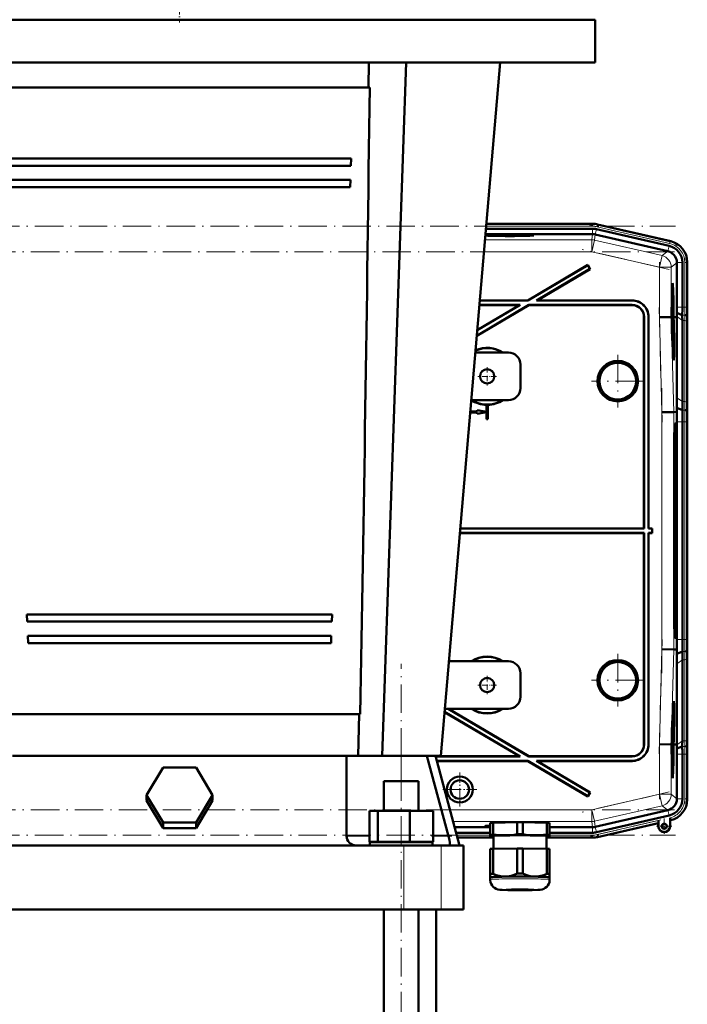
# Model space of a CAD drawing. Extents: x -2065 to 2446, y -2159 to 856.
# Tile 55 of 57: x 1769 to 2050, y -41 to 374. Entities that reach past the tile are written whole.
import ezdxf

# ---------------------------------------------------------------- set-up
doc = ezdxf.new("R2010")
doc.units = 0
doc.linetypes.add('DASHDOT', pattern=[18.5, 12, -3, 0.5, -3])

msp = doc.modelspace()

# ---------------------------------------------------------------- linework, layer by layer
at = {"color": 7, "linetype": 'DASHDOT', "lineweight": 18, "ltscale": 0.359999}
msp.add_line((1836.17, 386.86), (1836.17, 372.46), dxfattribs=at)
at = {"color": 7, "lineweight": 50}
for p, q in [((1661.17, 373.66), (1836.17, 373.66)), ((1836.17, 373.66), (2011.17, 373.66)), ((2011.17, 373.66), (2011.17, 355.66)), ((1661.17, 355.66), (1836.17, 355.66)), ((1836.17, 355.66), (2011.17, 355.66)), ((1915.82, 355.66), (1915.69, 345.16)), ((1921.44, 63.66), (1931.59, 355.66)), ((1946.17, 63.66), (1971.17, 355.66)), ((1756.12, 345.16), (1916.22, 345.16)), ((1763.9, 315.16), (1908.45, 315.16)), ((1908.33, 312.16), (1908.45, 315.16)), ((1764.02, 312.16), (1908.33, 312.16)), ((1764.27, 306.16), (1908.08, 306.16)), ((1764.4, 303.16), (1907.95, 303.16)), ((1907.95, 303.16), (1908.08, 306.16)), ((1965.35, 287.71), (1989.83, 287.71)), ((2010.1, 287.71), (1989.83, 287.71)), ((2012.18, 287.48), (2042.95, 280.37)), ((2012.18, 287.48), (2042.76, 280.42)), ((2010.09, 283.35), (1964.98, 283.35)), ((1965.18, 285.65), (2010.1, 285.65)), ((2011.22, 283.22), (2041.69, 276.19)), ((2011.72, 285.47), (2042.29, 278.41)), ((2041.77, 276.17), (2041.69, 276.19)), ((2008.05, 270.39), (1982.74, 255.46)), ((2008.03, 270.3), (1982.76, 255.39)), ((2008.03, 270.3), (2008.05, 270.39)), ((2008.03, 270.3), (2008.97, 268.7)), ((2008.05, 270.39), (2009.07, 268.67)), ((2045.56, 271.32), (2045.56, 271.41)), ((2045.56, 271.32), (2045.56, 252.61)), ((2047.86, 271.41), (2047.86, 252.61)), ((2049.92, 271.61), (2049.92, 252.61)), ((2049.92, 271.41), (2049.92, 252.61)), ((2008.97, 268.7), (1986.42, 255.39)), ((2009.07, 268.67), (1986.67, 255.46)), ((2008.97, 268.7), (2009.07, 268.67)), ((2043.76, 260.9), (2043.57, 260.95)), ((1983.28, 253.46), (1961.31, 240.51)), ((1983.26, 253.53), (1961.32, 240.59)), ((1979.6, 253.53), (1961.51, 242.87)), ((1979.35, 253.46), (1961.52, 242.95)), ((1979.35, 253.46), (1962.42, 253.46)), ((1979.6, 253.53), (1962.43, 253.53)), ((1962.59, 255.46), (1982.74, 255.46)), ((1962.59, 255.39), (1982.76, 255.39)), ((1979.35, 253.46), (1979.6, 253.53)), ((1982.76, 255.39), (1982.74, 255.46)), ((2026.75, 253.53), (1983.26, 253.53)), ((1983.28, 253.46), (1983.26, 253.53)), ((2026.68, 253.46), (1983.28, 253.46)), ((1986.42, 255.39), (1986.67, 255.46)), ((1986.42, 255.39), (2026.61, 255.39)), ((1986.67, 255.46), (2026.68, 255.46)), ((2043.55, 253.44), (2043.5, 253.44)), ((2043.56, 255.02), (2043.51, 255.02)), ((2043.52, 253.04), (2043.52, 252.55)), ((2043.58, 253.13), (2043.56, 255.02)), ((2043.56, 255.02), (2043.57, 255.02)), ((2043.57, 255.02), (2043.6, 252.5)), ((2043.54, 249.68), (2043.43, 249.68)), ((2043.59, 249.64), (2043.43, 249.63)), ((2043.52, 249.4), (2043.43, 249.4)), ((2043.52, 248.99), (2043.43, 248.99)), ((2043.51, 250.81), (2043.44, 250.81)), ((2043.53, 251.91), (2043.45, 251.91)), ((2043.52, 252.55), (2043.46, 252.55)), ((2043.59, 252.5), (2043.46, 252.5)), ((2043.57, 252.11), (2043.46, 252.1)), ((2043.54, 249.68), (2043.51, 250.81)), ((2043.59, 252.55), (2043.52, 252.55)), ((2043.52, 250.83), (2043.54, 250.18)), ((2043.55, 250.69), (2043.52, 250.69)), ((2043.55, 250.62), (2043.52, 250.62)), ((2043.56, 250.57), (2043.52, 250.57)), ((2043.52, 249.4), (2043.63, 248.32)), ((2043.52, 248.99), (2043.52, 249.4)), ((2043.64, 247.91), (2043.52, 248.99)), ((2043.54, 250.18), (2043.54, 249.68)), ((2043.59, 250.13), (2043.54, 250.13)), ((2043.55, 250.62), (2043.55, 250.69)), ((2043.56, 250.57), (2043.55, 250.62)), ((2043.56, 250.89), (2043.56, 250.57)), ((2043.6, 250.85), (2043.56, 250.85)), ((2043.59, 250.13), (2043.6, 250.85)), ((2043.59, 249.64), (2043.59, 250.13)), ((2047.84, 249.29), (2045.55, 250.24)), ((2049.9, 248.46), (2049.87, 248.89)), ((2031.67, 159.46), (2031.67, 248.47)), ((2031.74, 159.39), (2031.74, 248.54)), ((2033.6, 248.4), (2033.6, 159.39)), ((2033.67, 248.47), (2033.67, 159.46)), ((2038.18, 248.36), (2043.18, 248.43)), ((2043.18, 248.43), (2043.26, 248.43)), ((2043.26, 248.45), (2043.26, 248.43)), ((2043.34, 248.45), (2043.26, 248.45)), ((2043.28, 248.43), (2043.34, 248.43)), ((2043.28, 248.43), (2043.34, 248.43)), ((2043.34, 248.43), (2043.37, 246.98)), ((2043.42, 246.98), (2043.37, 246.98)), ((2043.37, 246.98), (2043.42, 246.98)), ((2043.38, 248.45), (2043.43, 248.45)), ((2043.42, 246.98), (2043.38, 248.43)), ((2043.38, 248.43), (2043.43, 248.43)), ((2043.38, 248.43), (2043.43, 248.43)), ((2043.4, 245.96), (2043.44, 245.96)), ((2043.44, 245.96), (2043.4, 245.96)), ((2043.43, 248.43), (2043.47, 246.47)), ((2043.64, 247.91), (2043.44, 247.91)), ((2043.6, 247.66), (2043.44, 247.66)), ((2043.54, 247.46), (2043.45, 247.46)), ((2043.56, 245.63), (2043.5, 245.63)), ((2043.61, 245.24), (2043.51, 245.24)), ((2043.63, 245.19), (2043.51, 245.19)), ((2043.65, 244.65), (2043.53, 244.65)), ((2043.54, 247.46), (2043.55, 247.46)), ((2043.56, 245.63), (2043.54, 247.46)), ((2043.55, 247.46), (2043.56, 246.04)), ((2043.58, 246.53), (2043.56, 246.53)), ((2043.56, 246.04), (2043.59, 245.84)), ((2043.61, 245.24), (2043.56, 245.63)), ((2043.64, 246.39), (2043.59, 246.39)), ((2043.61, 245.73), (2043.61, 245.24)), ((2043.63, 245.68), (2043.61, 245.68)), ((2043.63, 248.32), (2043.64, 247.91)), ((2043.63, 245.68), (2043.64, 246.39)), ((2043.63, 245.19), (2043.63, 245.68)), ((2043.67, 242.76), (2043.65, 244.65)), ((2043.65, 244.65), (2043.66, 244.65)), ((2043.66, 244.65), (2043.69, 242.13)), ((2044.13, 248.45), (2044.09, 248.45)), ((2044.09, 248.44), (2044.13, 248.44)), ((2044.09, 248.43), (2044.13, 248.43)), ((2044.14, 246.48), (2044.09, 248.43)), ((2044.13, 248.45), (2044.13, 248.44)), ((2044.13, 248.43), (2044.19, 246.48)), ((2044.18, 248.44), (2044.34, 248.45)), ((2044.18, 248.45), (2044.55, 248.45)), ((2044.18, 248.43), (2044.34, 248.43)), ((2044.23, 246.48), (2044.18, 248.43)), ((2044.34, 248.43), (2044.34, 248.45)), ((2044.55, 248.45), (2045.51, 248.46)), ((2045.51, 248.46), (2045.52, 248.61)), ((2045.51, 214.47), (2045.51, 248.46)), ((2047.86, 246.95), (2047.86, 212.81)), ((2049.92, 245.53), (2049.92, 211.39)), ((2049.92, 245.53), (2049.92, 211.39)), ((2043.59, 244.6), (2043.53, 244.6)), ((2043.58, 242.95), (2043.57, 243.41)), ((2043.64, 243.07), (2043.59, 243.07)), ((2043.61, 242.67), (2043.61, 242.18)), ((2043.68, 242.18), (2043.61, 242.18)), ((2043.69, 242.13), (2043.61, 242.13)), ((2043.63, 241.59), (2043.69, 241.59)), ((2043.7, 241.04), (2043.65, 241.04)), ((2043.69, 241.59), (2043.7, 241.04)), ((2043.68, 240.31), (2043.7, 240.01)), ((2043.7, 240.01), (2043.71, 239.56)), ((1974.67, 233.46), (1960.71, 233.46)), ((1979.67, 228.46), (1979.67, 218.46)), ((2044.19, 232.1), (2043.99, 232.05)), ((1959, 213.46), (1974.67, 213.46)), ((1965.42, 211.47), (1965.44, 211.48)), ((1965.44, 208.48), (1965.44, 211.48)), ((1965.91, 211.48), (1965.91, 205.48)), ((1965.91, 211.48), (1965.92, 211.47)), ((1961.44, 208.23), (1958.55, 208.23)), ((1961.42, 208.21), (1958.55, 208.21)), ((1958.59, 208.71), (1961.42, 208.71)), ((1958.59, 208.7), (1961.44, 208.7)), ((1961.42, 208.71), (1961.42, 209.21)), ((1961.42, 209.21), (1965.42, 208.5)), ((1961.44, 209.19), (1961.42, 209.21)), ((1961.44, 208.7), (1961.42, 208.71)), ((1965.42, 208.43), (1961.42, 207.71)), ((1961.42, 208.21), (1961.44, 208.23)), ((1961.42, 207.71), (1961.42, 208.21)), ((1961.44, 207.74), (1961.42, 207.71)), ((1961.44, 209.19), (1965.44, 208.48)), ((1961.44, 208.7), (1961.44, 209.19)), ((1965.44, 208.45), (1961.44, 207.74)), ((1961.44, 207.74), (1961.44, 208.23)), ((1965.42, 208.5), (1965.42, 211.47)), ((1965.44, 208.48), (1965.42, 208.5)), ((1965.42, 208.43), (1965.44, 208.45)), ((1965.42, 205.46), (1965.42, 208.43)), ((1965.44, 205.48), (1965.44, 208.45)), ((1965.92, 211.47), (1965.92, 205.46)), ((2039.23, 208.38), (2044.23, 208.44)), ((2045.58, 208.46), (2044.23, 208.44)), ((2047.89, 209.29), (2045.55, 210.26)), ((2045.58, 208.46), (2045.55, 210.26)), ((2049.95, 208.46), (2049.91, 208.89)), ((1965.44, 205.48), (1965.42, 205.46)), ((1965.92, 205.46), (1965.42, 205.46)), ((1965.91, 205.48), (1965.44, 205.48)), ((1965.91, 205.48), (1965.92, 205.46)), ((2044.69, 203.65), (2045.13, 203.65)), ((2045.56, 112.61), (2045.56, 204.32)), ((2047.86, 204.32), (2047.86, 112.61)), ((2049.92, 112.61), (2049.92, 204.32)), ((2049.92, 204.32), (2049.92, 112.61)), ((2044.52, 201.47), (2044.63, 201.47)), ((2044.64, 201.47), (2044.53, 201.58)), ((2044.42, 123.46), (2044.42, 193.46)), ((2044.84, 193.46), (2044.84, 123.46)), ((2045.4, 193.46), (2045.4, 123.46)), ((2031.67, 159.46), (1954.37, 159.46)), ((2031.74, 159.39), (1954.37, 159.39)), ((2031.74, 159.39), (2031.67, 159.46)), ((2033.67, 159.46), (2033.6, 159.39)), ((2035.1, 159.39), (2033.6, 159.39)), ((2035.17, 159.46), (2033.67, 159.46)), ((2035.1, 159.39), (2035.17, 159.46)), ((2035.1, 157.53), (2035.1, 159.39)), ((2035.17, 157.46), (2035.17, 159.46)), ((1954.2, 157.46), (2031.67, 157.46)), ((1954.21, 157.53), (2031.74, 157.53)), ((2031.74, 157.53), (2031.67, 157.46)), ((2031.67, 157.46), (2031.67, 68.46)), ((2031.74, 157.53), (2031.74, 68.39)), ((2033.6, 68.53), (2033.6, 157.53)), ((2033.67, 157.46), (2033.6, 157.53)), ((2033.6, 157.53), (2035.1, 157.53)), ((2033.67, 68.46), (2033.67, 157.46)), ((2033.67, 157.46), (2035.17, 157.46)), ((2035.1, 157.53), (2035.17, 157.46)), ((1771.9, 123.16), (1772.03, 120.16)), ((1771.9, 123.16), (1900.45, 123.16)), ((1900.32, 120.16), (1900.45, 123.16)), ((1772.03, 120.16), (1900.32, 120.16)), ((1772.28, 114.16), (1772.4, 111.16)), ((1772.28, 114.16), (1900.07, 114.16)), ((1899.94, 111.16), (1900.07, 114.16)), ((2044.63, 115.45), (2044.52, 115.45)), ((2044.64, 115.46), (2044.53, 115.34)), ((2045.13, 113.28), (2044.69, 113.28)), ((1772.4, 111.16), (1899.94, 111.16)), ((2039.23, 108.55), (2044.23, 108.48)), ((2045.58, 108.46), (2044.23, 108.48)), ((2045.55, 106.66), (2045.58, 108.46)), ((2049.91, 108.03), (2049.95, 108.46)), ((2045.55, 106.66), (2047.89, 107.63)), ((2047.86, 69.98), (2047.86, 104.12)), ((2049.92, 71.39), (2049.92, 105.53)), ((2049.92, 71.39), (2049.92, 105.53)), ((1974.67, 103.46), (1949.58, 103.46)), ((2045.51, 68.47), (2045.51, 102.46)), ((1979.67, 98.46), (1979.67, 88.46)), ((1947.87, 83.46), (1974.67, 83.46)), ((1949.23, 83.46), (1983.26, 63.39)), ((1949.37, 83.46), (1983.28, 63.46)), ((2044.19, 84.83), (2043.99, 84.88)), ((1760.1, 81.16), (1912.25, 81.16)), ((1911.74, 81.16), (1911.43, 63.66)), ((1947.75, 82.1), (1979.35, 63.46)), ((1947.76, 82.17), (1979.6, 63.39)), ((2043.63, 74.72), (2043.6, 74.72)), ((2043.62, 74.65), (2043.6, 74.65)), ((2043.62, 74.65), (2043.63, 74.72)), ((2043.64, 74.6), (2043.62, 74.65)), ((2043.64, 75.41), (2043.64, 75.75)), ((2043.64, 75.55), (2043.64, 75.41)), ((2043.64, 74.92), (2043.64, 74.6)), ((2043.68, 74.88), (2043.64, 74.88)), ((2043.65, 74.16), (2043.68, 74.88)), ((2043.7, 76.53), (2043.67, 76.53)), ((2043.69, 76.58), (2043.68, 76.78)), ((2043.69, 76.58), (2043.68, 76.58)), ((2043.71, 77.37), (2043.7, 76.53)), ((2043.4, 70.96), (2043.44, 70.96)), ((2043.44, 70.96), (2043.4, 70.96)), ((2043.56, 71.49), (2043.5, 71.49)), ((2043.62, 71.69), (2043.51, 71.69)), ((2043.66, 71.94), (2043.52, 71.94)), ((2043.54, 69.66), (2043.56, 71.49)), ((2043.57, 73.02), (2043.55, 73.02)), ((2043.57, 73.43), (2043.56, 73.43)), ((2043.57, 71.49), (2043.56, 70.07)), ((2043.56, 71.49), (2043.57, 71.49)), ((2043.58, 70.56), (2043.56, 70.56)), ((2043.6, 73.71), (2043.57, 73.71)), ((2043.57, 73.43), (2043.57, 73.67)), ((2043.65, 73.66), (2043.57, 73.67)), ((2043.57, 73.43), (2043.66, 72.34)), ((2043.57, 73.02), (2043.57, 73.43)), ((2043.66, 71.94), (2043.57, 73.02)), ((2043.57, 71.69), (2043.57, 71.94)), ((2043.64, 74.6), (2043.6, 74.6)), ((2043.61, 74.21), (2043.6, 73.71)), ((2043.65, 74.16), (2043.61, 74.16)), ((2043.65, 73.66), (2043.65, 74.16)), ((2043.66, 72.34), (2043.66, 71.94)), ((2038.18, 68.56), (2043.18, 68.5)), ((2043.18, 68.5), (2043.34, 68.49)), ((2043.37, 69.94), (2043.34, 68.49)), ((2043.42, 69.94), (2043.37, 69.94)), ((2043.37, 69.94), (2043.42, 69.94)), ((2043.38, 68.49), (2043.42, 69.94)), ((2043.43, 68.49), (2043.38, 68.49)), ((2043.47, 70.46), (2043.43, 68.49)), ((2043.62, 68.68), (2043.43, 68.68)), ((2043.56, 68.63), (2043.43, 68.63)), ((2043.52, 67.44), (2043.43, 67.44)), ((2043.59, 69.27), (2043.44, 69.27)), ((2043.61, 69.22), (2043.44, 69.22)), ((2043.54, 69.66), (2043.45, 69.67)), ((2043.58, 67.1), (2043.53, 67.1)), ((2043.59, 69.27), (2043.54, 69.66)), ((2043.54, 66.7), (2043.54, 66.21)), ((2043.56, 70.07), (2043.58, 69.87)), ((2043.64, 70.42), (2043.59, 70.42)), ((2043.6, 69.76), (2043.59, 69.27)), ((2043.61, 69.71), (2043.59, 69.71)), ((2043.6, 66.79), (2043.62, 68.68)), ((2043.61, 69.71), (2043.64, 70.42)), ((2043.61, 69.22), (2043.61, 69.71)), ((2043.63, 68.68), (2043.61, 66.16)), ((2043.62, 68.68), (2043.63, 68.68)), ((2044.09, 68.48), (2044.14, 70.45)), ((2044.13, 68.48), (2044.09, 68.48)), ((2044.19, 70.45), (2044.13, 68.48)), ((2044.18, 68.48), (2044.23, 70.45)), ((2044.18, 68.48), (2044.55, 68.48)), ((2044.55, 68.48), (2045.51, 68.47)), ((2045.52, 68.32), (2045.51, 68.47)), ((2045.55, 66.68), (2047.84, 67.63)), ((2049.87, 68.03), (2049.9, 68.46)), ((1765.83, 63.66), (1906.51, 63.66)), ((1906.51, 63.66), (1929.51, 63.66)), ((1906.51, 29.86), (1906.51, 63.66)), ((1929.51, 63.66), (1940.25, 63.66)), ((1940.25, 63.66), (1949.41, 29.86)), ((1940.25, 63.66), (1943.89, 63.66)), ((1946.17, 63.66), (1943.89, 63.66)), ((1954, 25.96), (1943.89, 63.66)), ((1979.35, 63.46), (1943.95, 63.46)), ((1979.6, 63.39), (1943.97, 63.39)), ((1979.6, 63.39), (1979.35, 63.46)), ((1983.26, 63.39), (1983.28, 63.46)), ((2026.75, 63.39), (1983.26, 63.39)), ((2026.68, 63.46), (1983.28, 63.46)), ((2043.54, 66.21), (2043.44, 66.21)), ((2043.61, 66.16), (2043.44, 66.16)), ((2043.5, 65.61), (2043.45, 65.62)), ((2043.5, 64.8), (2043.46, 64.8)), ((2043.57, 63.76), (2043.47, 63.76)), ((2043.49, 62.83), (2043.56, 63.59)), ((2043.5, 65.61), (2043.61, 65.61)), ((2043.5, 64.8), (2043.5, 65.61)), ((2043.56, 63.95), (2043.5, 64.8)), ((2043.59, 63.47), (2043.5, 62.49)), ((2043.5, 62.45), (2043.58, 62.45)), ((2043.52, 65.07), (2043.59, 64.04)), ((2043.6, 65.07), (2043.52, 65.07)), ((2043.6, 66.21), (2043.54, 66.21)), ((2043.57, 63.76), (2043.56, 63.95)), ((2043.56, 63.59), (2043.57, 63.76)), ((2043.58, 62.45), (2043.57, 61.91)), ((2043.59, 64.04), (2043.59, 63.47)), ((2043.61, 65.61), (2043.6, 65.07)), ((2045.56, 45.61), (2045.56, 64.32)), ((2047.86, 45.52), (2047.86, 64.32)), ((2049.92, 45.32), (2049.92, 64.32)), ((2049.92, 45.52), (2049.92, 64.32)), ((1822.32, 47.14), (1829.24, 58.73)), ((1829.24, 58.73), (1843.1, 58.73)), ((1843.1, 58.73), (1850.03, 47.14)), ((1944.47, 61.53), (1982.76, 61.53)), ((1944.48, 61.46), (1982.74, 61.46)), ((1982.74, 61.46), (1982.76, 61.53)), ((1982.74, 61.46), (2008.05, 46.53)), ((1982.76, 61.53), (2008.03, 46.63)), ((1986.67, 61.46), (1986.42, 61.53)), ((1986.42, 61.53), (2026.61, 61.53)), ((1986.42, 61.53), (2008.97, 48.23)), ((1986.67, 61.46), (2026.68, 61.46)), ((1986.67, 61.46), (2009.07, 48.26)), ((2043.57, 61.91), (2043.51, 61.91)), ((2043.76, 56.03), (2043.57, 55.98)), ((1922.21, 52.96), (1929.51, 52.96)), ((1922.21, 40.46), (1922.21, 52.96)), ((1929.51, 52.96), (1936.81, 52.96)), ((1936.81, 40.46), (1936.81, 52.96)), ((1829.24, 35.55), (1822.32, 47.14)), ((1822.32, 44.81), (1822.32, 47.14)), ((1850.03, 47.14), (1843.1, 35.55)), ((1850.03, 44.81), (1850.03, 47.14)), ((2008.97, 48.23), (2008.03, 46.63)), ((2008.03, 46.63), (2008.05, 46.53)), ((2009.07, 48.26), (2008.05, 46.53)), ((2008.97, 48.23), (2009.07, 48.26)), ((1829.24, 33.22), (1822.32, 44.81)), ((1850.03, 44.81), (1843.1, 33.22)), ((2045.56, 45.61), (2045.56, 45.52)), ((1916.13, 40.46), (1919.71, 40.46)), ((1916.13, 27.46), (1916.13, 40.46)), ((1919.71, 40.46), (1933.1, 40.46)), ((1919.71, 27.46), (1919.71, 40.46)), ((1933.1, 40.46), (1942.9, 40.46)), ((1933.1, 27.46), (1933.1, 40.46)), ((1942.9, 27.46), (1942.9, 40.46)), ((2041.69, 40.74), (2011.22, 33.7)), ((2011.72, 31.46), (2042.29, 38.52)), ((2041.77, 40.76), (2041.69, 40.74)), ((2042.69, 37.56), (2042.69, 37.18)), ((2042.69, 34.01), (2042.69, 37.56)), ((1843.1, 35.55), (1829.24, 35.55)), ((1829.24, 33.22), (1829.24, 35.55)), ((1843.1, 33.22), (1829.24, 33.22)), ((1843.1, 33.22), (1843.1, 35.55)), ((1951.96, 33.58), (1966.99, 33.58)), ((1966.99, 30.4), (1966.99, 35.45)), ((1968.18, 35.5), (1978.31, 35.66)), ((1968.18, 30.45), (1968.18, 35.5)), ((1978.31, 30.61), (1978.31, 35.66)), ((1980.68, 35.66), (1990.81, 35.5)), ((1980.68, 30.61), (1980.68, 35.66)), ((1990.81, 30.45), (1990.81, 35.5)), ((1991.99, 30.4), (1991.99, 35.45)), ((1991.99, 33.58), (2010.09, 33.58)), ((2012.18, 29.45), (2037.75, 35.35)), ((2012.18, 29.45), (2037.76, 35.35)), ((2037.75, 34.01), (2037.75, 35.35)), ((2037.76, 35.35), (2037.79, 35.4)), ((2037.82, 36.43), (2037.82, 34.01)), ((2042.69, 37.18), (2042.69, 36.85)), ((2042.72, 36.54), (2042.76, 36.51)), ((2042.75, 36.51), (2042.95, 36.55)), ((2042.75, 36.51), (2042.75, 34.01)), ((2042.76, 36.51), (2042.95, 36.56)), ((2042.76, 34.01), (2042.76, 36.51)), ((1952.57, 31.28), (1966.99, 31.28)), ((1953.13, 29.21), (1968.34, 29.21)), ((1953.13, 29.21), (1968.34, 29.21)), ((1966.99, 30.4), (1966.99, 29.9)), ((1966.99, 29.9), (1966.99, 29.88)), ((1967.05, 29.87), (1966.99, 29.88)), ((1968.34, 24.51), (1968.34, 29.9)), ((1990.64, 29.9), (1990.64, 24.51)), ((2010.1, 29.21), (1990.64, 29.21)), ((1990.64, 29.21), (2010.1, 29.21)), ((1991.93, 29.87), (1991.99, 29.88)), ((1991.99, 31.28), (2010.1, 31.28)), ((1991.99, 29.9), (1991.99, 30.4)), ((1991.99, 29.88), (1991.99, 29.9)), ((1761.93, 25.96), (1910.41, 25.96)), ((1907.65, 27.11), (1907.77, 27)), ((1910.41, 25.96), (1930.6, 25.96)), ((1919.71, 27.46), (1916.13, 27.46)), ((1942.71, 27.26), (1916.31, 27.26)), ((1916.31, 25.96), (1916.31, 27.26)), ((1933.1, 27.46), (1919.71, 27.46)), ((1922.21, 27.26), (1922.21, 27.46)), ((1930.6, 25.96), (1946.25, 25.96)), ((1942.9, 27.46), (1933.1, 27.46)), ((1936.81, 27.26), (1936.81, 27.46)), ((1942.71, 27.26), (1942.71, 25.96)), ((1946.25, 25.96), (1949.87, 25.96)), ((1949.87, 25.96), (1954, 25.96)), ((1950, 27), (1949.99, 27.11)), ((1955.67, 25.96), (1954, 25.96)), ((1955.67, 25.96), (1955.67, -1.04)), ((1966.99, 24.45), (1966.99, 13.95)), ((1968.18, 24.51), (1978.31, 24.66)), ((1968.18, 24.51), (1968.18, 14)), ((1978.31, 24.66), (1978.31, 14.16)), ((1980.68, 24.66), (1990.81, 24.51)), ((1980.68, 24.66), (1980.68, 14.16)), ((1990.81, 24.51), (1990.81, 14)), ((1991.99, 24.45), (1991.99, 13.95)), ((1966.99, 13.95), (1966.99, 12.5)), ((1966.99, 11.54), (1966.99, 12.5)), ((1991.99, 12.5), (1991.99, 13.95)), ((1991.99, 12.5), (1991.99, 11.54)), ((1991.99, 12.49), (1991.99, 12.5)), ((1991.99, 12.49), (1991.99, 12.49)), ((1930.6, -1.04), (1741.75, -1.04)), ((1922.21, -323.54), (1922.21, -1.04)), ((1946.25, -1.04), (1930.6, -1.04)), ((1936.81, -323.54), (1936.81, -1.04)), ((1944.17, -236.54), (1944.17, -1.04)), ((1955.67, -1.04), (1946.25, -1.04))]:
    msp.add_line(p, q, dxfattribs=at)
at = {"color": 7, "linetype": 'DASHDOT', "lineweight": 18}
for p, q in [((1627.24, 286.68), (2044.91, 286.68)), ((2008.64, 287.23), (2045.84, 278.64)), ((2044.57, 275.97), (1627.58, 275.97)), ((2042.3, 268.47), (2005.7, 276.92)), ((2038.18, 246.26), (2038.18, 271.53)), ((2048.89, 273.29), (2048.89, 250.72)), ((2039.34, 204.23), (2038.08, 252.45)), ((2020.67, 232.56), (2020.67, 210.37)), ((2031.77, 221.46), (2009.58, 221.46)), ((2039.23, 98.49), (2039.23, 218.44)), ((2048.89, 213.49), (2048.89, 103.43)), ((2038.08, 64.48), (2039.34, 112.7)), ((2020.67, 106.56), (2020.67, 84.37)), ((1929.51, -362.26), (1929.51, 102.38)), ((2031.77, 95.46), (2009.58, 95.46)), ((2038.18, 45.39), (2038.18, 70.67)), ((2048.89, 66.2), (2048.89, 43.64)), ((2042.3, 48.45), (2005.7, 40)), ((2044.57, 40.95), (1627.58, 40.95)), ((2009.13, 29.81), (2040.43, 37.03)), ((1627.24, 30.25), (2044.91, 30.25))]:
    msp.add_line(p, q, dxfattribs=at)
at = {"color": 7, "lineweight": 18}
for p, q in [((1965.27, 286.68), (2010.1, 286.68)), ((1965.35, 287.68), (2010.1, 287.68)), ((2010.1, 287.71), (2010.1, 287.68)), ((2010.1, 287.68), (2010.1, 286.68)), ((2011.95, 286.47), (2012.18, 287.44)), ((2011.95, 286.47), (2042.52, 279.41)), ((2012.18, 287.44), (2012.18, 287.48)), ((2012.18, 287.44), (2042.75, 280.38)), ((2009.82, 280.97), (2010.09, 283.35)), ((2010.1, 283.35), (2010.1, 285.65)), ((2011.22, 283.22), (2010.94, 280.84)), ((2011.2, 283.23), (2011.72, 285.47)), ((2009.82, 280.97), (1964.78, 280.97)), ((2009.82, 280.97), (2009.82, 275.97)), ((2010.94, 280.84), (2009.82, 275.97)), ((2039.31, 274.3), (2010.94, 280.84)), ((2041.77, 276.17), (2042.29, 278.41)), ((2042.52, 279.41), (2042.75, 280.38)), ((2042.76, 280.42), (2042.75, 280.38)), ((2009.82, 275.97), (1964.35, 275.97)), ((2038.18, 269.43), (2009.82, 275.97)), ((2039.31, 274.3), (2038.18, 269.43)), ((2039.31, 274.3), (2041.69, 276.19)), ((2045.56, 271.32), (2043.18, 269.43)), ((2045.56, 271.41), (2047.86, 271.41)), ((2048.89, 271.41), (2049.89, 271.41)), ((2048.89, 271.41), (2048.89, 252.61)), ((2049.89, 271.41), (2049.89, 252.61)), ((2049.89, 271.41), (2049.92, 271.41)), ((2043.18, 269.43), (2038.18, 269.43)), ((2038.18, 248.36), (2038.18, 269.43)), ((2043.18, 248.43), (2043.18, 269.43)), ((2026.61, 255.39), (2026.68, 255.46)), ((2026.68, 253.46), (2026.75, 253.53)), ((2047.86, 252.61), (2045.56, 252.61)), ((2048.87, 249.29), (2047.84, 249.29)), ((2047.86, 252.61), (2048.89, 252.61)), ((2048.89, 252.61), (2049.89, 252.61)), ((2049.89, 252.61), (2049.92, 252.61)), ((2031.67, 248.47), (2031.74, 248.54)), ((2033.67, 248.47), (2033.6, 248.4)), ((2039.23, 208.38), (2038.18, 248.36)), ((2044.23, 208.44), (2043.18, 248.43)), ((2047.86, 246.95), (2045.52, 248.61)), ((2048.89, 246.95), (2047.86, 246.95)), ((2048.89, 246.95), (2048.89, 212.81)), ((2049.89, 246.27), (2049.89, 212.12)), ((2049.95, 248.46), (2049.9, 248.46)), ((2047.86, 212.81), (2045.51, 214.47)), ((2048.89, 212.81), (2047.86, 212.81)), ((2039.23, 108.55), (2039.23, 208.38)), ((2044.23, 108.48), (2044.23, 208.44)), ((2048.92, 209.29), (2047.89, 209.29)), ((2044.67, 203.62), (2045.13, 203.65)), ((2047.86, 204.32), (2045.56, 204.32)), ((2048.89, 204.32), (2047.86, 204.32)), ((2048.89, 204.32), (2048.89, 112.61)), ((2048.89, 204.32), (2049.89, 204.32)), ((2049.89, 204.32), (2049.89, 112.61)), ((2049.92, 204.32), (2049.89, 204.32)), ((2044.53, 201.58), (2044.63, 201.47)), ((2045.4, 193.46), (2044.84, 193.46)), ((2044.84, 123.46), (2045.4, 123.46)), ((2044.63, 115.45), (2044.53, 115.35)), ((2044.67, 113.31), (2045.13, 113.28)), ((2045.56, 112.61), (2047.86, 112.61)), ((2047.86, 112.61), (2048.89, 112.61)), ((2049.89, 112.61), (2048.89, 112.61)), ((2049.89, 112.61), (2049.92, 112.61)), ((2038.18, 68.56), (2039.23, 108.55)), ((2043.18, 68.5), (2044.23, 108.48)), ((2045.51, 102.46), (2047.86, 104.12)), ((2047.86, 104.12), (2048.89, 104.12)), ((2047.89, 107.63), (2048.92, 107.63)), ((2048.89, 69.98), (2048.89, 104.12)), ((2049.89, 70.66), (2049.89, 104.8)), ((2031.67, 68.46), (2031.74, 68.39)), ((2033.6, 68.53), (2033.67, 68.46)), ((2038.18, 47.5), (2038.18, 68.56)), ((2043.18, 47.5), (2043.18, 68.5)), ((2045.52, 68.32), (2047.86, 69.98)), ((2047.84, 67.63), (2048.87, 67.63)), ((2047.86, 69.98), (2048.89, 69.98)), ((2049.95, 68.46), (2049.9, 68.46)), ((1929.51, 52.96), (1929.51, 63.66)), ((2026.68, 63.46), (2026.75, 63.39)), ((2045.56, 64.32), (2047.86, 64.32)), ((2047.86, 64.32), (2048.89, 64.32)), ((2048.89, 64.32), (2049.89, 64.32)), ((2048.89, 45.52), (2048.89, 64.32)), ((2049.89, 64.32), (2049.92, 64.32)), ((2049.89, 64.32), (2049.89, 45.52)), ((2026.68, 61.46), (2026.61, 61.53)), ((2009.82, 40.95), (2038.18, 47.5)), ((2043.18, 47.5), (2038.18, 47.5)), ((2038.18, 47.5), (2039.31, 42.63)), ((2043.18, 47.5), (2045.56, 45.61)), ((2039.31, 42.63), (2010.94, 36.08)), ((2041.69, 40.74), (2039.31, 42.63)), ((2045.56, 45.52), (2047.86, 45.52)), ((2049.89, 45.52), (2048.89, 45.52)), ((2049.89, 45.52), (2049.92, 45.52)), ((1949.98, 40.95), (2009.82, 40.95)), ((2009.82, 40.95), (2010.94, 36.08)), ((2009.82, 40.95), (2009.82, 35.95)), ((2041.77, 40.76), (2042.29, 38.52)), ((2009.82, 35.95), (1951.32, 35.95)), ((2010.09, 33.58), (2009.82, 35.95)), ((2010.1, 33.58), (2010.1, 31.28)), ((2010.94, 36.08), (2011.22, 33.7)), ((2011.2, 33.7), (2011.72, 31.46)), ((2011.95, 30.46), (2037.82, 36.43)), ((2012.18, 29.49), (2037.79, 35.4)), ((2037.82, 34.01), (2037.76, 34.01)), ((2042.69, 34.01), (2042.76, 34.01)), ((2042.72, 36.54), (2042.75, 36.54)), ((2042.75, 36.54), (2042.76, 36.51)), ((1916.13, 29.86), (1906.51, 29.86)), ((1949.41, 29.86), (1942.9, 29.86)), ((1952.85, 30.25), (1966.99, 30.25)), ((1953.12, 29.25), (1968.34, 29.25)), ((1990.64, 29.25), (2010.1, 29.25)), ((1991.99, 30.25), (2010.1, 30.25)), ((2010.1, 29.25), (2010.1, 30.25)), ((2010.1, 29.25), (2010.1, 29.21)), ((2012.18, 29.49), (2011.95, 30.46)), ((2012.18, 29.49), (2012.18, 29.45)), ((1930.6, 25.96), (1930.6, -1.04)), ((1946.25, 25.96), (1946.25, -1.04))]:
    msp.add_line(p, q, dxfattribs=at)
at = {"color": 7, "linetype": 'DASHDOT', "lineweight": 18, "ltscale": 0.195001}
for p, q in [((1965.67, 227.36), (1965.67, 219.56)), ((1969.57, 223.46), (1961.77, 223.46)), ((1965.67, 97.36), (1965.67, 89.56)), ((1969.57, 93.46), (1961.77, 93.46))]:
    msp.add_line(p, q, dxfattribs=at)
at = {"color": 7, "linetype": 'DASHDOT', "lineweight": 18, "ltscale": 0.355368}
for p, q in [((1954.16, 56.57), (1954.16, 42.36)), ((1961.27, 49.46), (1947.05, 49.46))]:
    msp.add_line(p, q, dxfattribs=at)
at = {"color": 7, "linetype": 'DASHDOT', "lineweight": 18, "ltscale": 0.1625}
for p, q in [((2043.5, 34.01), (2037, 34.01)), ((2040.25, 37.26), (2040.25, 30.76))]:
    msp.add_line(p, q, dxfattribs=at)
at = {"color": 7, "linetype": 'DASHDOT', "lineweight": 18, "ltscale": 0.157959}
msp.add_line((2043.41, 34.01), (2037.1, 34.01), dxfattribs=at)
at = {"color": 7, "linetype": 'DASHDOT', "lineweight": 18, "ltscale": 0.157961}
msp.add_line((2040.26, 37.17), (2040.26, 30.85), dxfattribs=at)
at = {"color": 7, "linetype": 'DASHDOT', "lineweight": 18, "ltscale": 0.214462}
msp.add_line((1950.76, 29.86), (1942.18, 29.86), dxfattribs=at)
at = {"color": 7, "lineweight": 50}
for points in [[(2043.52, 252.55), (2043.49, 253.06), (2043.48, 253.78)], [(2043.5, 254.48), (2043.5, 254.36), (2043.49, 253.77)], [(2043.49, 253.77), (2043.51, 253.11), (2043.51, 253.06), (2043.52, 253.04)], [(2043.55, 253.44), (2043.51, 254.4), (2043.51, 254.46), (2043.5, 254.48)], [(2043.51, 254.95), (2043.53, 254.42), (2043.55, 253.9)], [(2043.51, 250.81), (2043.51, 251.79), (2043.53, 251.91)], [(2043.53, 251.41), (2043.53, 251.4), (2043.52, 250.97), (2043.52, 250.83)], [(2043.53, 251.91), (2043.55, 251.56), (2043.55, 251.38)], [(2043.55, 250.69), (2043.54, 251.34), (2043.53, 251.41)], [(2043.55, 251.38), (2043.56, 252), (2043.56, 252.08), (2043.57, 252.11)], [(2043.57, 251.61), (2043.57, 251.59), (2043.56, 251.36), (2043.56, 250.89)], [(2043.57, 252.11), (2043.58, 252.06), (2043.59, 251.9), (2043.61, 250.83)], [(2043.6, 250.85), (2043.58, 251.54), (2043.58, 251.59), (2043.57, 251.61)], [(2043.61, 250.83), (2043.6, 249.78), (2043.59, 249.64)], [(2043.58, 246.53), (2043.59, 247.57), (2043.6, 247.64), (2043.6, 247.66)], [(2043.61, 247.17), (2043.6, 247.06), (2043.59, 246.39)], [(2043.6, 247.66), (2043.62, 247.55), (2043.63, 247.37)], [(2043.64, 246.39), (2043.62, 247.06), (2043.61, 247.17)], [(2043.65, 246.39), (2043.64, 245.33), (2043.63, 245.19)], [(2043.57, 243.41), (2043.58, 244.38), (2043.58, 244.55), (2043.59, 244.6)], [(2043.59, 244.6), (2043.61, 244.42), (2043.64, 243.53)], [(2043.6, 244.1), (2043.59, 243.98), (2043.59, 243.4)], [(2043.59, 243.4), (2043.6, 242.73), (2043.61, 242.69), (2043.61, 242.67)], [(2043.64, 243.07), (2043.6, 244.03), (2043.6, 244.08), (2043.6, 244.1)], [(2043.66, 75.64), (2043.66, 75.62), (2043.65, 75.39), (2043.64, 74.92)], [(2043.65, 76.02), (2043.66, 76.11), (2043.67, 76.13)], [(2043.69, 74.86), (2043.66, 73.81), (2043.65, 73.66)], [(2043.68, 74.88), (2043.67, 75.57), (2043.67, 75.62), (2043.66, 75.64)], [(2043.67, 76.13), (2043.68, 76.09), (2043.68, 75.92), (2043.69, 74.86)], [(2043.58, 70.56), (2043.61, 71.6), (2043.62, 71.67), (2043.62, 71.69)], [(2043.62, 71.2), (2043.61, 71.09), (2043.59, 70.42)], [(2043.62, 71.69), (2043.64, 71.57), (2043.65, 71.39)], [(2043.64, 70.42), (2043.63, 71.09), (2043.62, 71.2)], [(2043.52, 67.44), (2043.54, 68.41), (2043.55, 68.58), (2043.56, 68.63)], [(2043.54, 66.21), (2043.52, 66.72), (2043.52, 67.44)], [(2043.55, 68.13), (2043.54, 68.01), (2043.53, 67.43)], [(2043.53, 67.43), (2043.54, 66.76), (2043.54, 66.72), (2043.54, 66.7)], [(2043.58, 67.1), (2043.56, 68.06), (2043.56, 68.11), (2043.55, 68.13)], [(2043.56, 68.63), (2043.57, 68.45), (2043.59, 67.56)], [(2043.65, 70.42), (2043.62, 69.36), (2043.61, 69.22)], [(2042.69, 36.85), (2042.71, 36.55), (2042.72, 36.54), (2042.72, 36.54)], [(1949.99, 27.11), (1949.82, 28.14), (1949.41, 29.86)], [(1973.24, 30.18), (1972.06, 30.18), (1970.88, 30.22), (1969.54, 30.32), (1968.18, 30.45)], [(1978.31, 30.61), (1977.02, 30.44), (1975.76, 30.31), (1974.5, 30.22), (1973.24, 30.18)], [(1985.74, 30.18), (1984.48, 30.22), (1983.23, 30.31), (1981.96, 30.44), (1980.68, 30.61)], [(1990.81, 30.45), (1989.44, 30.32), (1988.1, 30.22), (1986.92, 30.18), (1985.74, 30.18)], [(1949.87, 25.96), (1949.91, 25.97), (1949.95, 26), (1949.99, 26.07), (1950.03, 26.3), (1950.03, 26.51), (1950, 27)], [(1973.24, 12.78), (1972.62, 12.79), (1972, 12.84), (1971.34, 12.94), (1970.7, 13.08), (1969.44, 13.47), (1968.18, 14)], [(1978.31, 14.16), (1977.05, 13.59), (1975.79, 13.16), (1975.14, 13), (1974.48, 12.88), (1973.86, 12.81), (1973.24, 12.78)], [(1985.74, 12.78), (1985.12, 12.81), (1984.5, 12.88), (1983.85, 13), (1983.2, 13.16), (1981.94, 13.59), (1980.68, 14.16)], [(1990.81, 14), (1989.55, 13.47), (1988.29, 13.08), (1987.64, 12.94), (1986.99, 12.84), (1986.37, 12.79), (1985.74, 12.78)], [(1979.49, 7.09), (1974.42, 7.13), (1972.02, 7.21), (1970.95, 7.29), (1970.18, 7.43), (1969.49, 7.67), (1968.82, 8.05), (1968.24, 8.54), (1967.75, 9.12), (1967.38, 9.78), (1967.12, 10.49), (1967, 11.24), (1966.99, 11.54)], [(1979.49, 7.09), (1984.57, 7.13), (1986.97, 7.21), (1988.04, 7.29), (1988.8, 7.43), (1989.5, 7.67), (1990.16, 8.05), (1990.75, 8.54), (1991.23, 9.12), (1991.61, 9.78), (1991.86, 10.49), (1991.98, 11.24), (1991.99, 11.54)]]:
    msp.add_lwpolyline(points, dxfattribs=at)
for centre, radius in [((2020.67, 221.46), 8.54), ((2020.67, 221.46), 7.72), ((1965.67, 223.46), 3), ((2020.67, 95.46), 8.54), ((2020.67, 95.46), 7.72), ((1965.67, 93.46), 3), ((1954.16, 49.46), 5.47), ((1954.16, 49.46), 3.88), ((2040.26, 34.01), 1.07), ((2040.25, 34.01), 1)]:
    msp.add_circle(centre, radius, dxfattribs=at)
for centre, radius, start, end in [((2010.1, 278.46), 9.25, 77.0008, 89.9996), ((2010.1, 278.46), 9.25, 77.0008, 89.9996), ((2010.1, 278.46), 7.19, 77.0008, 89.9996), ((2040.68, 271.41), 7.18, 359.9917, 77.0084), ((2040.93, 271.61), 8.99, 359.9916, 77.0084), ((2040.56, 271.32), 5, 65.4322, 75.951), ((2040.56, 271.31), 5, 1.0533, 19.827), ((2026.61, 248.4), 6.99, 359.9843, 90.0157), ((2026.68, 248.47), 6.99, 359.9842, 90.0158), ((2026.68, 248.47), 5, 359.9843, 90.0157), ((2026.75, 248.54), 5, 359.9843, 90.0157), ((2101.8, 255.41), 58.27, 181.4885, 182.2423), ((2065.49, 253.85), 21.94, 181.0813, 183.4019), ((2043.72, 252.55), 0.129, 176.8658, 200.2161), ((1929.72, 251.61), 115.84, 358.5125, 359.3228), ((1845.2, 252.55), 200.36, 359.3392, 0.0144), ((1763.46, 252.54), 284.4, 359.3457, 0.0134), ((1878.57, 246.75), 169.29, 0.0674, 0.8603), ((1692.59, 252.52), 357.33, 359.3489, 0.0131), ((2397.51, 252.52), 347.59, 179.9856, 180.6685), ((2076.95, 246.8), 33.37, 180.4676, 181.647), ((2061.55, 246.45), 17.96, 180.1828, 182.286), ((2013.08, 246.25), 30.57, 0.2603, 2.093), ((1837.27, 245.28), 212.65, 0.0672, 0.8563), ((2257.15, 245.29), 207.22, 179.1215, 179.9313), ((2044.03, 242.27), 0.422, 183.6553, 192.335), ((2101.89, 245.04), 58.27, 181.4885, 182.2423), ((2065.58, 243.48), 21.94, 181.0813, 183.4019), ((2043.81, 242.17), 0.129, 176.8658, 200.2161), ((1965.67, 223.46), 11.9, 57.2111, 114.2782), ((1965.67, 223.46), 12, 56.4427, 113.9994), ((1974.67, 228.46), 5, 0, 90), ((2044.14, 232.16), 0.0799, 311.3337, 355.0343), ((1974.67, 218.46), 5, 270, 360), ((1965.67, 223.46), 12, 236.4427, 268.8063), ((1965.67, 223.46), 11.9, 237.2111, 302.7889), ((1965.67, 223.46), 11.99, 268.8884, 271.1116), ((1965.67, 223.46), 12, 271.1938, 303.5573), ((2346.81, 214.82), 301.3, 180.0678, 180.867), ((2298.37, 213.11), 250.51, 180.0685, 180.8723), ((2571.48, 204.36), 525.92, 179.5532, 180.0043), ((2467.93, 204.43), 420.07, 179.3362, 180.0142), ((2257.28, 211.64), 207.36, 180.0695, 180.8788), ((2397, 204.41), 347.08, 179.3309, 180.0147), ((2571.47, 112.57), 525.91, 179.9957, 180.4469), ((2467.93, 112.5), 420.07, 179.9858, 180.6638), ((2397, 112.52), 347.08, 179.9853, 180.6691), ((2257.28, 105.28), 207.36, 179.1212, 179.9305), ((1965.67, 93.46), 12, 56.4427, 123.5573), ((1965.67, 93.46), 11.9, 57.2111, 122.7889), ((2346.9, 102.1), 301.39, 179.1332, 179.9321), ((2298.37, 103.82), 250.51, 179.1277, 179.9315), ((1974.67, 98.46), 5, 0, 90), ((1974.67, 88.46), 5, 270, 360), ((1965.67, 93.46), 12, 236.4427, 303.5573), ((1965.67, 93.46), 11.9, 237.2111, 302.7889), ((2044.14, 84.77), 0.0805, 4.8393, 48.6176), ((2016.64, 75), 26.99, 359.3998, 0.6122), ((2043.82, 76.57), 0.129, 175.8658, 199.2161), ((2076.95, 70.25), 33.37, 179.4676, 180.647), ((2048.54, 74.1), 4.95, 179.4351, 184.4451), ((2046.48, 74.44), 2.88, 179.1341, 184.6358), ((2013.08, 70.81), 30.57, 359.2603, 1.093), ((1837.27, 71.64), 212.65, 359.1437, 359.9328), ((2257.15, 71.64), 207.22, 180.0687, 180.8785), ((2026.61, 68.53), 6.99, 269.9843, 0.0157), ((2026.68, 68.46), 5, 269.9843, 0.0157), ((2026.68, 68.46), 6.99, 269.9842, 0.0158), ((2026.75, 68.39), 5, 269.9843, 0.0157), ((2065.53, 67.13), 21.94, 180.0813, 182.4019), ((2061.55, 70.17), 17.96, 179.1828, 181.286), ((2101.86, 68.05), 58.27, 180.4885, 181.2422), ((1930.74, 65.33), 114.81, 0.6735, 1.491), ((1845.17, 64.37), 200.39, 359.9856, 0.6607), ((1878.57, 70.18), 169.29, 359.1397, 359.9326), ((1763.46, 64.39), 284.4, 359.9866, 0.6543), ((1692.59, 64.4), 357.33, 359.9869, 0.6511), ((2397.51, 64.41), 347.59, 179.3315, 180.0144), ((2043.73, 66.2), 0.129, 175.8658, 199.2161), ((2040.56, 45.61), 5, 284.0551, 358.9536), ((2040.68, 45.52), 7.18, 282.9912, 0.0087), ((2040.93, 45.32), 8.99, 282.9916, 0.0084), ((2040.25, 34.01), 2.5, 180, 0), ((2040.26, 34.01), 2.43, 180, 360), ((2040.26, 34.01), 2.5, 218.7594, 0), ((2040.26, 34.01), 1, 38.8023, 269.957), ((1910.41, 29.86), 3.9, 180, 225), ((2010.1, 38.46), 7.19, 270.0004, 282.9993), ((2010.1, 38.46), 9.25, 270.0004, 282.9992), ((2010.1, 38.46), 9.25, 270.0004, 282.9992), ((1910.41, 29.86), 3.9, 227.326, 270)]:
    msp.add_arc(centre, radius, start, end, dxfattribs=at)
at = {"color": 7, "lineweight": 18}
for centre, radius, start, end in [((2010.1, 278.46), 9.21, 77.0008, 89.9996), ((2010.1, 278.46), 8.21, 77.0007, 89.9996), ((2009.82, 275.97), 5, 77, 90), ((2040.68, 271.41), 8.21, 359.9938, 77.0063), ((2040.68, 271.41), 9.21, 359.9945, 77.0055), ((1763.26, 252.54), 285.63, 359.3484, 0.0131), ((1878.9, 246.75), 169.99, 0.0672, 0.857), ((1729.06, 252.53), 320.83, 359.3498, 0.013), ((1858.97, 246.04), 190.91, 0.0672, 0.8552), ((2298.8, 213.11), 249.92, 180.0689, 180.8746), ((2278.98, 212.4), 229.1, 180.0694, 180.8776), ((2467.69, 204.43), 418.8, 179.3343, 180.0144), ((2433.5, 204.42), 383.61, 179.3319, 180.0146), ((2467.69, 112.5), 418.8, 179.9856, 180.6657), ((2433.5, 112.51), 383.61, 179.9854, 180.6681), ((2278.98, 104.52), 229.1, 179.1224, 179.9306), ((2298.8, 103.82), 249.92, 179.1254, 179.9311), ((1858.97, 70.88), 190.91, 359.1448, 359.9328), ((1878.9, 70.18), 169.99, 359.143, 359.9328), ((1763.26, 64.39), 285.63, 359.9869, 0.6516), ((1729.06, 64.39), 320.83, 359.987, 0.6502), ((2040.68, 45.52), 9.21, 282.9951, 0.005), ((2040.75, 45.48), 8.13, 322.0259, 341.626), ((2040.72, 45.51), 8.17, 341.479, 0.0467), ((2040.69, 45.49), 8.18, 284.1355, 302.7235), ((2040.72, 45.47), 8.15, 302.6137, 322.2041), ((2009.82, 40.95), 5, 270, 283), ((2010.11, 38.45), 8.2, 269.9878, 283.0122), ((2010.1, 38.46), 9.21, 270.0004, 282.9992)]:
    msp.add_arc(centre, radius, start, end, dxfattribs=at)
at = {"color": 7, "lineweight": 50}
for centre, major_axis, ratio, start_param, end_param in [((1595.12, 9379.52), (-252.71, 10290.04), 0.020151, 3.583732, 3.640288), ((1975.08, 282.83), (10.3, 0), 0.026177, 3.311556, 4.712389), ((1975.08, 282.83), (10.3, 0), 0.026177, 6.280893, 9.250431), ((1975.08, 282.83), (10.3, 0), 0.026177, 4.712389, 6.280893), ((2010.09, 278.35), (4.97, -0.57), 0.999653, 1.681638, 1.684204), ((2010.09, 278.35), (-4.97, 0.57), 0.999653, 4.598982, 4.823231), ((2040.56, 271.32), (3.11, -3.91), 0.999441, 1.244667, 2.041114), ((2043.76, 246.49), (0, 16.16), 0.026176, 0.002497, 1.448977), ((2043.76, 246.49), (0, 16.16), 0.026176, 4.834208, 6.285682), ((2043.76, 246.44), (0, -14.46), 0.026176, 3.135771, 4.572964), ((2043.76, 246.48), (0, 12.78), 0.026176, 0.002336, 1.416316), ((2043.76, 246.44), (0, -14.46), 0.026176, 1.710221, 3.135771), ((2043.76, 246.48), (0, 12.78), 0.026176, 4.866905, 6.285521), ((2043.29, 246.47), (-0.09, 10.11), 0.026177, 5.30292, 5.325316), ((2043.29, 246.47), (-0.09, 10.11), 0.026177, 5.005973, 5.030229), ((2048.87, 248.88), (1, 0), 0.414156, 0.032065, 1.567957), ((2043.77, 246.47), (0.14, -16.16), 0.026177, 4.589583, 4.590667), ((2043.77, 246.47), (-0.13, 14.45), 0.026177, 1.433458, 1.434672), ((2043.81, 246.45), (0.42, -16.16), 0.026173, 4.741634, 6.280062), ((2043.77, 246.47), (0.11, -12.78), 0.026177, 4.556927, 4.558303), ((2043.81, 246.54), (-0.38, 14.44), 0.026173, 1.609988, 3.148303), ((2043.81, 246.45), (0.33, -12.78), 0.026173, 4.710405, 6.280407), ((2043.29, 246.47), (-0.09, 10.11), 0.026177, 4.829745, 4.854381), ((2043.29, 246.47), (-0.09, 10.11), 0.026177, 4.530445, 4.584844), ((2043.77, 246.47), (0.11, -12.78), 0.026177, 1.725317, 1.725801), ((2043.77, 246.47), (-0.11, 12.78), 0.026177, 4.866019, 4.86691), ((2043.77, 246.47), (-0.13, 14.45), 0.026177, 4.848057, 4.848883), ((2043.81, 246.45), (0.33, -12.78), 0.026173, 6.2825, 7.855052), ((2043.77, 246.47), (0.14, -16.16), 0.026177, 1.692062, 1.693145), ((2043.81, 246.54), (-0.38, 14.44), 0.026173, 3.226476, 4.707021), ((2043.81, 246.45), (0.42, -16.16), 0.026173, 0.075785, 1.571867), ((2043.81, 246.45), (0.42, -16.16), 0.026173, 6.280062, 6.35897), ((2048.91, 208.88), (1, 0), 0.414255, 0.032066, 1.56795), ((2044.69, 193.46), (0, 10.19), 0.026177, 0.001612, 1.570796), ((2045.13, 193.46), (0, 10.19), 0.026177, 4.712389, 6.283185), ((2044.63, 193.46), (0, 8.01), 0.026177, 6.256996, 6.283185), ((2044.63, 193.46), (0, 8.01), 0.026177, 4.712389, 6.256996), ((2044.69, 123.46), (0, 10.19), 0.026177, 1.570796, 3.139981), ((2044.63, 123.46), (0, 8.01), 0.026177, 3.167782, 4.712389), ((2045.13, 123.46), (0, 10.19), 0.026177, 3.141593, 4.712389), ((2044.63, 123.46), (0, 8.01), 0.026177, 3.141593, 3.167782), ((2048.91, 108.05), (1, 0), 0.414255, 4.715234, 6.251119), ((2043.81, 70.48), (0.42, 16.16), 0.026173, 0.002609, 1.541551), ((2043.81, 70.39), (-0.38, -14.44), 0.026173, 3.134978, 4.673197), ((2043.81, 70.47), (0.33, 12.78), 0.026173, 0.002734, 1.572781), ((2043.81, 70.47), (0.33, 12.78), 0.026173, 4.711319, 6.283528), ((2043.81, 70.39), (-0.38, -14.44), 0.026173, 1.576165, 3.056296), ((2043.81, 70.48), (0.42, 16.16), 0.026173, 4.711319, 6.285795), ((2043.76, 70.44), (0, -16.16), 0.026176, 4.833214, 6.28068), ((2043.76, 70.49), (0, 14.46), 0.026176, 1.709149, 3.149459), ((2043.76, 70.44), (0, -12.78), 0.026176, 4.865698, 6.280665), ((2043.29, 70.45), (-0.09, -10.11), 0.026177, 1.394496, 1.448849), ((2043.76, 70.44), (0, -16.16), 0.026176, 6.28068, 7.732162), ((2043.76, 70.49), (0, 14.46), 0.026176, 3.149459, 4.573351), ((2043.76, 70.44), (0, -12.78), 0.026176, 6.280665, 7.699987), ((2043.77, 70.45), (-0.14, -16.16), 0.026177, 1.448448, 1.448756), ((2048.87, 68.05), (1, 0), 0.414215, 4.715229, 6.251119), ((2043.29, 70.45), (-0.09, -10.11), 0.026177, 1.072075, 1.132318), ((1975.08, 34.1), (10.3, 0), 0.026177, 2.47459, 3.1393), ((1975.08, 34.1), (10.3, 0), 0.026177, 3.1393, 3.808595), ((1979.49, 35.3), (13.8, 0), 0.026177, 2.531934, 2.704054), ((1979.49, 35.3), (13.8, 0), 0.026177, 1.484737, 1.656856), ((1979.49, 35.3), (13.8, 0), 0.026177, 0.437539, 0.609658), ((2010.09, 38.57), (4.97, 0.57), 0.999653, 4.598982, 4.601547), ((2010.09, 38.57), (-4.97, -0.57), 0.999653, 1.459955, 1.684204), ((2037.79, 36.42), (0, 1.03), 0.034024, 3.184364, 4.720253), ((1979.49, 30.25), (-13.8, 0), 0.026177, 5.673527, 5.845646), ((1979.49, 29.9), (12.5, 0), 0.026177, 6.185296, 9.424778), ((1979.49, 29.9), (12.5, 0), 0.026177, 3.141593, 3.239482), ((1979.49, 29.9), (12.5, 0), 0.026177, 3.239482, 3.610643), ((1979.49, 29.9), (11.15, 0), 0.026177, 0, 3.141593), ((1979.49, 30.25), (-13.8, 0), 0.026177, 4.626329, 4.798449), ((1979.49, 29.9), (12.5, 0), 0.026177, 5.814135, 6.185296), ((1979.49, 30.25), (-13.8, 0), 0.026177, 3.579132, 3.751251), ((1979.49, 24.3), (13.8, 0), 0.026177, 2.531934, 2.704054), ((1979.49, 24.3), (13.8, 0), 0.026177, 1.484737, 1.656856), ((1979.49, 24.3), (13.8, 0), 0.026177, 0.437539, 0.609658), ((1979.49, 13.8), (-13.8, 0), 0.026177, 5.673527, 5.845646), ((1979.49, 12.5), (12.5, 0), 0.026177, 0, 3.141593), ((1979.49, 13.8), (-13.8, 0), 0.026177, 4.626329, 4.798449), ((1979.49, 13.8), (-13.8, 0), 0.026177, 3.579132, 3.751251), ((1979.49, 7.31), (3.5, 0), 0.026177, 0, 3.141593), ((1979.49, 7.31), (3.5, 0), 0.026177, 3.141593, 6.283185)]:
    msp.add_ellipse(centre, major_axis=major_axis, ratio=ratio, start_param=start_param, end_param=end_param, dxfattribs=at)
at = {"color": 7, "lineweight": 18}
for centre, major_axis, ratio, start_param, end_param in [((2038.18, 269.43), (-3.11, 3.91), 0.999441, 4.04071, 5.384068), ((2048.89, 246.24), (-1, 0), 0.707107, 3.176499, 4.712389), ((2048.89, 212.1), (-1, 0), 0.707107, 3.176499, 4.712389), ((2048.89, 104.83), (1, 0), 0.707107, 4.712389, 6.248279), ((2048.89, 70.68), (1, 0), 0.707107, 4.712389, 6.248279), ((2038.18, 47.5), (3.11, 3.91), 0.999441, 4.04071, 5.384068), ((1979.49, 11.54), (12.5, 0), 0.026177, 1.047198, 3.141593), ((1979.49, 11.54), (12.5, 0), 0.026177, 0, 1.047198), ((1979.49, 7.31), (8.26, 0), 0.026177, 1.570796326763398, 7.853981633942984)]:
    msp.add_ellipse(centre, major_axis=major_axis, ratio=ratio, start_param=start_param, end_param=end_param, dxfattribs=at)

doc.saveas('drawing.dxf')
